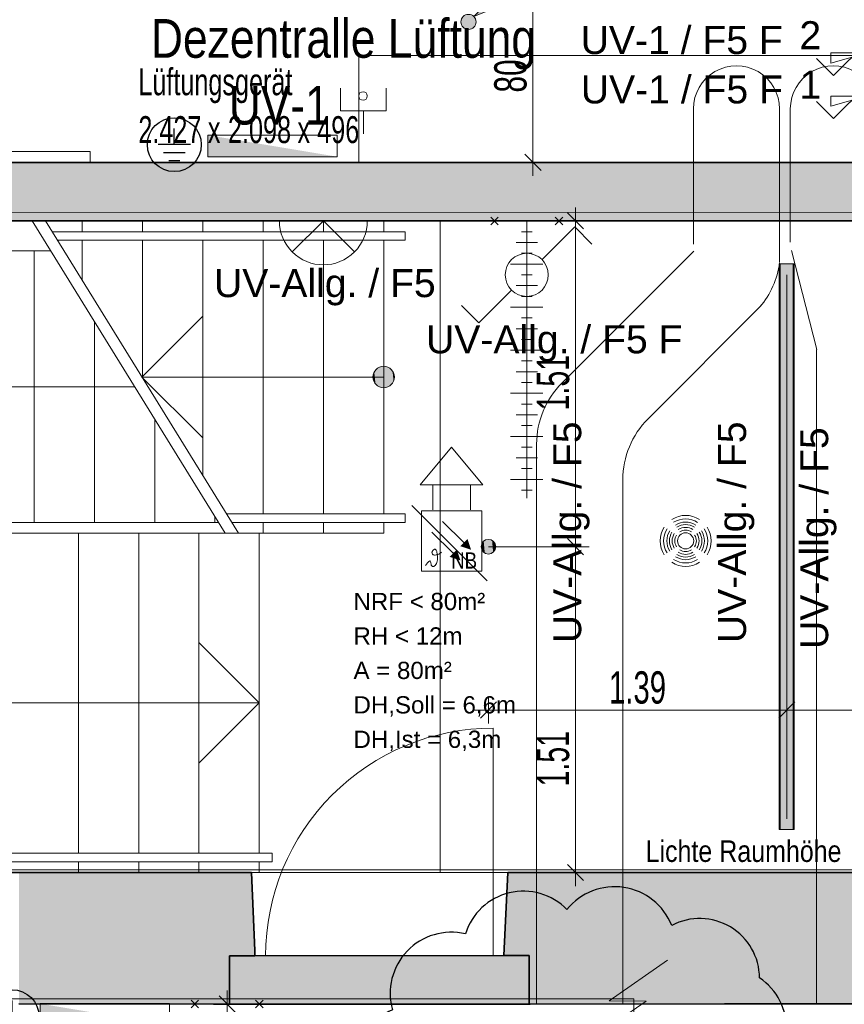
# Model space of a CAD drawing. Extents: x -321 to 526, y -52 to 542.
# Tile 31 of 56: x -84 to -8, y 214 to 305. Entities that reach past the tile are written whole.
import ezdxf
from ezdxf.lldxf.tags import DXFTag

# ---------------------------------------------------------------- set-up
doc = ezdxf.new("R2010")
doc.units = 0
doc.layers.get('0').update_dxf_attribs({"lineweight": 35})
for name, color, linetype, lineweight, true_color in [('Bereich UV Allg.', 7, 'Continuous', 18, 0xff6600), ('Bereich UV2', 3, 'Continuous', 18, 0x00ff00), ('E_444_Unterverteiler', 1, 'Continuous', 18, 0xff0000), ('E_445_Allgemeinbeleuchtung', 7, 'Continuous', 18, 0xf7d209), ('E_446_Ringender', 1, 'Continuous', 25, 0xff0000), ('E_449_Niederspannungsinstallationen_Elektro', 1, 'Continuous', 18, 0xff0000), ('E_449_Niederspannungsinstallationen_Präsenzmelder', 5, 'Continuous', 18, 0x0000ff), ('E_449_Niederspannungsinstallationen_Schalter', 1, 'Continuous', 18, 0xff0000), ('E_449_Niederspannungsinstallationen_Stromkreise', 1, 'Continuous', 25, 0xff0000), ('E_449_Text-Allg', 1, 'Continuous', 25, 0xff0000), ('E_456_BMA_Endgeräte', 7, 'Continuous', 18, 0x993300), ('E_457_Datenübertragungsnetz_EDV', 6, 'Continuous', 18, 0xff00ff)]:
    doc.layers.add(name, color=color, linetype=linetype, lineweight=lineweight, true_color=true_color)
for name, color, linetype, lineweight in [('D-501 Deckenspiegel Beleuchtung_BM_PM_NB', 7, 'Continuous', 25), ('D-501 Deckenspiegel Gebäude', 7, 'Continuous', 25), ('D-501 Deckenspiegel Text_Maß', 7, 'Continuous', 25), ('E_Legende', 7, 'Continuous', 18)]:
    doc.layers.add(name, color=color, linetype=linetype, lineweight=lineweight)
doc.layers.add('E_Hilfslinie', color=2, linetype='Continuous', lineweight=13, true_color=0xffff00, plot=False)
doc.layers.add('E_Hilfslinie Legende', color=7, linetype='Continuous', lineweight=13, true_color=0xffcccc, plot=False)
doc.styles.get("Standard").update_dxf_attribs({"font": 'arial.ttf'})
tags = doc.linetypes.add('ALL_S14', pattern=[0.1, 0.05, -0.05]).pattern_tags.tags
tags[6:7] = [DXFTag(74, 4), DXFTag(75, 0), DXFTag(340, '0'), DXFTag(46, 1.0), DXFTag(50, 0.0), DXFTag(44, 0.0), DXFTag(45, 0.0)]
tags[4:5] = [DXFTag(74, 4), DXFTag(75, 0), DXFTag(340, '0'), DXFTag(46, 1.0), DXFTag(50, 0.0), DXFTag(44, 0.0), DXFTag(45, 0.0)]
tags = doc.linetypes.add('ALL_S17', pattern=[0.025, 0, -0.025]).pattern_tags.tags
tags[6:7] = [DXFTag(74, 4), DXFTag(75, 0), DXFTag(340, '0'), DXFTag(46, 1.0), DXFTag(50, 0.0), DXFTag(44, 0.0), DXFTag(45, 0.0)]
tags[4:5] = [DXFTag(74, 4), DXFTag(75, 0), DXFTag(340, '0'), DXFTag(46, 1.0), DXFTag(50, 0.0), DXFTag(44, 0.0), DXFTag(45, 0.0)]
tags = doc.linetypes.add('PUNKT2_S9', pattern=[0.025, 0, -0.025]).pattern_tags.tags
tags[6:7] = [DXFTag(74, 4), DXFTag(75, 0), DXFTag(340, '0'), DXFTag(46, 1.0), DXFTag(50, 0.0), DXFTag(44, 0.0), DXFTag(45, 0.0)]
tags[4:5] = [DXFTag(74, 4), DXFTag(75, 0), DXFTag(340, '0'), DXFTag(46, 1.0), DXFTag(50, 0.0), DXFTag(44, 0.0), DXFTag(45, 0.0)]
tags = doc.linetypes.add('VERDECKT2_S2', pattern=[0.135, 0.1, -0.035]).pattern_tags.tags
tags[6:7] = [DXFTag(74, 4), DXFTag(75, 0), DXFTag(340, '0'), DXFTag(46, 1.0), DXFTag(50, 0.0), DXFTag(44, 0.0), DXFTag(45, 0.0)]
tags[4:5] = [DXFTag(74, 4), DXFTag(75, 0), DXFTag(340, '0'), DXFTag(46, 1.0), DXFTag(50, 0.0), DXFTag(44, 0.0), DXFTag(45, 0.0)]

# ---------------------------------------------------------------- blocks, each defined once
blk = doc.blocks.new('Referenz-A07MYS7IRK', base_point=(-281.008, -47.122))
at = {"layer": 'D-501 Deckenspiegel Beleuchtung_BM_PM_NB', "color": 0, "lineweight": 13}
for p, q in [((-12.277, 282.398), (-13.677, 282.398)), ((-13.677, 282.398), (-13.677, 229.878)), ((-12.277, 229.878), (-12.277, 282.398)), ((-41.431, 240.218), (-39.931, 241.718)), ((-40.681, 240.968), (-40.681, 242.218)), ((-13.727, 240.218), (-12.227, 241.718)), ((-12.977, 240.968), (-12.977, 242.218)), ((-40.681, 240.968), (-41.931, 240.968)), ((-40.681, 240.968), (-40.681, 239.718)), ((-40.681, 240.968), (-12.977, 240.968)), ((-12.977, 240.968), (-12.977, 239.718)), ((-12.977, 240.968), (14.728, 240.968)), ((-13.677, 229.878), (-12.277, 229.878))]:
    blk.add_line(p, q, dxfattribs=at)
blk.add_circle((-40.681, 256.137), 0.68, dxfattribs=at)
for points in [[(-13.677, 229.878), (-13.677, 282.398), (-12.277, 229.878)], [(-12.277, 229.878), (-13.677, 282.398), (-12.277, 282.398)], [(-41.351, 256.019), (-41.361, 256.137), (-41.351, 256.255)], [(-41.32, 255.904), (-41.351, 256.255), (-41.32, 256.369)], [(-41.351, 256.019), (-41.351, 256.255), (-41.32, 255.904)], [(-41.27, 255.797), (-41.32, 256.369), (-41.27, 256.477)], [(-41.32, 255.904), (-41.32, 256.369), (-41.27, 255.797)], [(-41.202, 255.7), (-41.27, 256.477), (-41.202, 256.574)], [(-41.27, 255.797), (-41.27, 256.477), (-41.202, 255.7)], [(-41.118, 255.616), (-41.202, 256.574), (-41.118, 256.658)], [(-41.202, 255.7), (-41.202, 256.574), (-41.118, 255.616)], [(-41.021, 255.548), (-41.118, 256.658), (-41.021, 256.726)], [(-41.118, 255.616), (-41.118, 256.658), (-41.021, 255.548)], [(-40.914, 255.498), (-41.021, 256.726), (-40.914, 256.776)], [(-41.021, 255.548), (-41.021, 256.726), (-40.914, 255.498)], [(-40.799, 255.467), (-40.914, 256.776), (-40.799, 256.806)], [(-40.914, 255.498), (-40.914, 256.776), (-40.799, 255.467)], [(-40.681, 255.457), (-40.799, 256.806), (-40.681, 256.817)], [(-40.799, 255.467), (-40.799, 256.806), (-40.681, 255.457)], [(-40.681, 255.457), (-40.681, 256.817), (-40.563, 255.467)], [(-40.563, 255.467), (-40.681, 256.817), (-40.563, 256.806)], [(-40.563, 255.467), (-40.563, 256.806), (-40.449, 255.498)], [(-40.449, 255.498), (-40.563, 256.806), (-40.449, 256.776)], [(-40.449, 255.498), (-40.449, 256.776), (-40.341, 255.548)], [(-40.341, 255.548), (-40.449, 256.776), (-40.341, 256.726)], [(-40.341, 255.548), (-40.341, 256.726), (-40.244, 255.616)], [(-40.244, 255.616), (-40.341, 256.726), (-40.244, 256.658)], [(-40.244, 255.616), (-40.244, 256.658), (-40.16, 255.7)], [(-40.16, 255.7), (-40.244, 256.658), (-40.16, 256.574)], [(-40.16, 255.7), (-40.16, 256.574), (-40.092, 255.797)], [(-40.092, 255.797), (-40.16, 256.574), (-40.092, 256.477)], [(-40.092, 255.797), (-40.092, 256.477), (-40.042, 255.904)], [(-40.042, 255.904), (-40.092, 256.477), (-40.042, 256.369)], [(-40.042, 255.904), (-40.042, 256.369), (-40.012, 256.019)], [(-40.012, 256.019), (-40.042, 256.369), (-40.012, 256.255)], [(-40.012, 256.019), (-40.012, 256.255), (-40.001, 256.137)]]:
    blk.add_solid(points, dxfattribs=at)
at = {"layer": 'D-501 Deckenspiegel Gebäude', "color": 0, "lineweight": 13}
for p, q in [((-52.71, 301.755), (-4.17, 301.755)), ((-52.71, 291.835), (-52.71, 301.755)), ((-77.651, 292.835), (-154.211, 292.835)), ((-77.651, 292.835), (-77.651, 291.835)), ((-4.17, 291.835), (-52.71, 291.835)), ((-31.836, 285.646), (-33.337, 287.146)), ((-32.586, 286.396), (-32.586, 287.646)), ((-83.043, 286.398), (-65.12, 257.398)), ((-81.825, 286.398), (-63.903, 257.398)), ((-78.408, 286.398), (-78.408, 285.398)), ((-72.808, 286.398), (-72.808, 285.398)), ((-67.208, 285.398), (-67.208, 286.398)), ((-61.608, 285.398), (-61.608, 286.398)), ((-56.008, 285.398), (-56.008, 286.398)), ((-50.408, 285.398), (-50.408, 286.398)), ((-32.586, 286.396), (-33.836, 286.396)), ((-32.586, 286.396), (-31.337, 286.396)), ((-32.586, 256.137), (-32.586, 286.396)), ((-81.207, 285.398), (-48.408, 285.398)), ((-48.408, 284.598), (-48.408, 285.398)), ((-80.713, 284.598), (-48.408, 284.598)), ((-78.408, 284.598), (-78.408, 280.869)), ((-72.808, 284.598), (-72.808, 271.808)), ((-67.208, 262.747), (-67.208, 284.598)), ((-61.608, 259.198), (-61.608, 284.598)), ((-56.008, 259.198), (-56.008, 284.598)), ((-50.408, 259.198), (-50.408, 284.598)), ((-94.072, 283.605), (-81.317, 283.605)), ((-82.872, 258.398), (-82.872, 283.605)), ((-72.864, 271.898), (-67.208, 277.554)), ((-77.272, 258.398), (-77.272, 277.061)), ((-50.408, 271.898), (-72.864, 271.898)), ((-72.864, 271.898), (-67.208, 266.243)), ((-73.527, 271.002), (-109.558, 271.002)), ((-71.672, 258.398), (-71.672, 268)), ((-66.072, 258.398), (-66.072, 258.939)), ((-48.408, 259.198), (-65.015, 259.198)), ((-48.408, 258.398), (-48.408, 259.198)), ((-96.558, 258.398), (-65.738, 258.398)), ((-48.408, 258.398), (-64.52, 258.398)), ((-61.608, 257.398), (-61.608, 258.398)), ((-56.008, 257.398), (-56.008, 258.398)), ((-50.408, 257.398), (-50.408, 258.398)), ((-65.12, 257.398), (-96.558, 257.398)), ((-95.558, 257.398), (-50.408, 257.398)), ((-78.758, 227.678), (-78.758, 257.398)), ((-73.158, 227.678), (-73.158, 257.398)), ((-67.558, 227.678), (-67.558, 257.398)), ((-63.903, 257.398), (-50.408, 257.398)), ((-61.958, 257.398), (-61.608, 257.398)), ((-61.958, 227.678), (-61.958, 257.398)), ((-32.586, 256.137), (-33.836, 256.137)), ((-31.836, 255.387), (-33.337, 256.887)), ((-32.586, 256.137), (-31.337, 256.137)), ((-32.586, 232.66), (-32.586, 256.137)), ((-61.958, 241.638), (-67.558, 247.238)), ((-109.558, 241.638), (-61.958, 241.638)), ((-61.958, 241.638), (-67.558, 236.038)), ((-32.586, 225.878), (-32.586, 232.66)), ((-96.758, 227.678), (-60.758, 227.678)), ((-96.758, 226.878), (-60.758, 226.878)), ((-78.758, 225.878), (-78.758, 226.878)), ((-73.158, 225.878), (-73.158, 226.878)), ((-67.558, 225.878), (-67.558, 226.878)), ((-61.958, 225.878), (-61.958, 226.878)), ((-60.758, 227.678), (-60.758, 226.878)), ((-62.69, 225.878), (-61.958, 225.878)), ((-32.586, 225.878), (-33.836, 225.878)), ((-31.836, 225.128), (-33.337, 226.628)), ((-32.586, 225.878), (-31.337, 225.878)), ((-32.586, 225.878), (-32.586, 224.628)), ((-8.179, 213.673), (-11.961, 213.675)), ((-8.169, 213.673), (-11.951, 213.675))]:
    blk.add_line(p, q, dxfattribs=at)
at = {"layer": 'D-501 Deckenspiegel Gebäude', "color": 0, "linetype": 'ALL_S14', "lineweight": 13, "ltscale": 0.13}
for p, q in [((-21.647, 296.804), (-21.647, 284.246)), ((-13.647, 296.804), (-13.647, 282.58)), ((-12.647, 296.804), (-12.647, 284.433)), ((-33.858, 271.333), (-21.596, 283.595)), ((-12.544, 283.635), (-10.187, 274.447)), ((-25.858, 268.02), (-15.344, 278.534)), ((-10.201, 274.447), (-10.201, 213.673)), ((-36.201, 265.676), (-36.201, 213.67)), ((-28.201, 262.363), (-28.201, 213.673))]:
    blk.add_line(p, q, dxfattribs=at)
at = {"layer": 'D-501 Deckenspiegel Gebäude', "color": 0, "lineweight": 35}
for p, q in [((-155.211, 291.835), (-46.751, 291.833)), ((-46.751, 291.833), (-26.551, 291.833)), ((-46.741, 291.833), (-26.541, 291.833)), ((-26.551, 291.833), (-1.129, 291.832)), ((-46.751, 286.396), (-155.211, 286.398)), ((-46.751, 286.396), (-26.551, 286.395)), ((-2.589, 286.395), (-26.551, 286.395)), ((-95.558, 225.878), (-62.69, 225.878)), ((-62.69, 225.878), (-62.357, 218.651)), ((-38.893, 225.878), (-39.249, 218.161)), ((-0.327, 225.878), (-38.893, 225.878)), ((-62.357, 218.651), (-62.377, 218.151)), ((-64.732, 218.151), (-64.732, 213.668)), ((-62.377, 218.151), (-64.732, 218.151)), ((-62.377, 218.151), (-39.249, 218.161)), ((-39.249, 218.161), (-36.893, 218.161)), ((-36.893, 218.161), (-36.893, 213.669)), ((-66.2, 213.669), (-84.291, 213.678)), ((-66.2, 213.668), (-66.2, 213.669)), ((-64.732, 213.668), (-66.2, 213.668)), ((-64.732, 213.668), (-36.893, 213.669)), ((-36.893, 213.669), (-36.8, 213.669)), ((-36.8, 213.669), (-18.756, 213.678)), ((-18.756, 213.678), (-18.756, 213.673)), ((-18.756, 213.673), (-8.179, 213.673)), ((-8.179, 213.673), (-1.339, 213.67))]:
    blk.add_line(p, q, dxfattribs=at)
at = {"layer": 'D-501 Deckenspiegel Gebäude', "color": 0, "linetype": 'ALL_S17', "lineweight": 13, "ltscale": 0.13}
blk.add_line((-45.162, 286.424), (-45.162, 225.878), dxfattribs=at)
at = {"layer": 'D-501 Deckenspiegel Gebäude', "color": 0, "linetype": 'VERDECKT2_S2', "lineweight": 18, "ltscale": 0.18}
blk.add_line((-40.239, 218.161), (-40.239, 239.289), dxfattribs=at)
at = {"layer": 'D-501 Deckenspiegel Gebäude', "color": 0, "linetype": 'PUNKT2_S9', "lineweight": 13, "ltscale": 0.13}
blk.add_line((-62.68, 225.878), (-38.873, 225.878), dxfattribs=at)
at = {"layer": 'D-501 Deckenspiegel Gebäude', "color": 0, "lineweight": 13}
blk.add_circle((-50.408, 271.898), 1, dxfattribs=at)
at = {"layer": 'D-501 Deckenspiegel Gebäude', "color": 0, "linetype": 'ALL_S14', "lineweight": 13, "ltscale": 0.13}
for centre, major_axis, end_param in [((-17.647, 296.801), (4, -0.003), 3.142848), ((-8.647, 296.801), (4, -0.003), 3.142848), ((-21.587, 283.586), (6.123, -5.172), 0.565084), ((-28.201, 265.676), (-5.657, 5.657), 0.785398), ((-20.201, 262.363), (-5.657, 5.657), 0.785398)]:
    blk.add_ellipse(centre, major_axis=major_axis, ratio=1, start_param=0, end_param=end_param, dxfattribs=at)
at = {"layer": 'D-501 Deckenspiegel Gebäude', "color": 0, "linetype": 'VERDECKT2_S2', "lineweight": 18, "ltscale": 0.18}
blk.add_ellipse((-40.239, 218.161), major_axis=(0, 21.128), ratio=1, start_param=0, end_param=1.571269, dxfattribs=at)
at = {"layer": 'D-501 Deckenspiegel Gebäude', "color": 0, "linetype": 'PUNKT2_S9', "lineweight": 35, "ltscale": 0.35}
for points in [[(-155.211, 286.398), (-155.211, 291.835), (-46.751, 286.396)], [(-46.751, 286.396), (-155.211, 291.835), (-46.751, 291.833)], [(-46.751, 286.396), (-46.751, 291.833), (-26.551, 286.395)], [(-26.551, 291.833), (-46.751, 291.833), (-26.551, 291.833)], [(-26.551, 286.395), (-46.751, 291.833), (-26.551, 291.833)], [(-26.551, 286.395), (-26.551, 291.833), (-2.589, 286.395)], [(-2.589, 287.595), (-26.551, 291.833), (-2.589, 291.832)], [(-2.589, 286.395), (-26.551, 291.833), (-2.589, 287.595)]]:
    blk.add_solid(points, dxfattribs=at)
at = {"layer": 'D-501 Deckenspiegel Gebäude', "color": 0, "lineweight": 13}
for points in [[(-51.167, 271.247), (-51.283, 272.384), (-51.167, 272.55)], [(-51.02, 271.108), (-51.167, 272.55), (-51.02, 272.689)], [(-51.167, 271.247), (-51.167, 272.55), (-51.02, 271.108)], [(-50.849, 271.001), (-51.02, 272.689), (-50.849, 272.796)], [(-51.02, 271.108), (-51.02, 272.689), (-50.849, 271.001)], [(-50.659, 270.93), (-50.849, 272.796), (-50.659, 272.866)], [(-50.849, 271.001), (-50.849, 272.796), (-50.659, 270.93)], [(-50.459, 270.9), (-50.659, 272.866), (-50.459, 272.897)], [(-50.659, 270.93), (-50.659, 272.866), (-50.459, 270.9)], [(-50.459, 270.9), (-50.459, 272.897), (-50.257, 270.91)], [(-50.257, 270.91), (-50.459, 272.897), (-50.257, 272.887)], [(-50.257, 270.91), (-50.257, 272.887), (-50.061, 270.961)], [(-50.061, 270.961), (-50.257, 272.887), (-50.061, 272.836)], [(-50.061, 270.961), (-50.061, 272.836), (-49.879, 271.05)], [(-49.879, 271.05), (-50.061, 272.836), (-49.879, 272.747)], [(-49.879, 271.05), (-49.879, 272.747), (-49.719, 271.174)], [(-49.719, 271.174), (-49.879, 272.747), (-49.719, 272.623)], [(-49.719, 271.174), (-49.719, 272.623), (-49.587, 271.327)], [(-49.587, 271.327), (-49.719, 272.623), (-49.587, 272.47)], [(-51.362, 271.599), (-51.403, 272), (-51.362, 272.198)], [(-51.403, 271.797), (-51.403, 272), (-51.362, 271.599)], [(-51.283, 271.413), (-51.362, 272.198), (-51.283, 272.384)], [(-51.362, 271.599), (-51.362, 272.198), (-51.283, 271.413)], [(-51.283, 271.413), (-51.283, 272.384), (-51.167, 271.247)], [(-49.587, 271.327), (-49.587, 272.47), (-49.489, 271.504)], [(-49.489, 271.504), (-49.587, 272.47), (-49.489, 272.293)], [(-49.489, 271.504), (-49.489, 272.293), (-49.429, 271.697)], [(-49.429, 271.697), (-49.489, 272.293), (-49.429, 272.1)], [(-49.429, 271.697), (-49.429, 272.1), (-49.408, 271.898)], [(-84.281, 213.678), (-84.281, 225.878), (-66.19, 213.669)], [(-66.19, 213.669), (-84.281, 225.878), (-66.19, 225.878)], [(-66.19, 213.669), (-66.19, 225.878), (-64.722, 213.668)], [(-64.722, 218.151), (-66.19, 225.878), (-64.722, 225.878)], [(-64.722, 213.668), (-66.19, 225.878), (-64.722, 218.151)], [(-64.722, 218.151), (-64.722, 225.878), (-62.68, 218.151)], [(-62.68, 218.151), (-64.722, 225.878), (-62.68, 225.878)], [(-62.68, 218.151), (-62.68, 225.878), (-62.367, 218.151)], [(-62.367, 218.151), (-62.68, 225.878), (-62.367, 219.079)], [(-62.367, 218.151), (-62.367, 219.079), (-62.347, 218.651)], [(-66.19, 213.668), (-66.19, 213.669), (-64.722, 213.668)]]:
    blk.add_solid(points, dxfattribs=at)
at = {"layer": 'D-501 Deckenspiegel Gebäude', "color": 0, "linetype": 'PUNKT2_S9', "lineweight": 13, "ltscale": 0.13}
for points in [[(-38.873, 213.669), (-39.239, 218.161), (-38.873, 225.878)], [(-38.873, 213.669), (-38.873, 225.878), (-36.883, 213.669)], [(-36.883, 213.669), (-38.873, 225.878), (-36.883, 225.878)], [(-36.883, 213.669), (-36.883, 225.878), (-36.79, 213.669)], [(-36.79, 213.669), (-36.883, 225.878), (-36.79, 225.878)], [(-36.79, 213.669), (-36.79, 225.878), (-36.71, 213.669)], [(-36.71, 213.673), (-36.79, 225.878), (-36.71, 225.878)], [(-36.71, 213.669), (-36.79, 225.878), (-36.71, 213.67)], [(-36.71, 213.67), (-36.79, 225.878), (-36.71, 213.673)], [(-36.71, 213.673), (-36.71, 225.878), (-36.709, 213.673)], [(-36.709, 213.673), (-36.71, 225.878), (-36.709, 225.878)], [(-36.709, 213.673), (-36.709, 225.878), (-29.787, 213.673)], [(-29.787, 213.673), (-36.709, 225.878), (-29.787, 225.878)], [(-29.787, 213.673), (-29.787, 225.878), (-18.746, 213.678)], [(-18.746, 213.678), (-29.787, 225.878), (-18.746, 225.878)], [(-18.746, 213.678), (-18.746, 225.878), (-13.993, 213.674)], [(-13.993, 213.674), (-18.746, 225.878), (-13.993, 225.878)], [(-13.993, 213.674), (-13.993, 225.878), (-8.169, 213.673)], [(-8.169, 213.673), (-13.993, 225.878), (-8.169, 225.878)], [(-8.169, 213.673), (-8.169, 225.878), (-1.329, 213.67)], [(-1.329, 213.67), (-8.169, 225.878), (-1.329, 225.878)], [(-64.722, 213.668), (-64.722, 218.151), (-62.367, 213.668)], [(-62.367, 213.668), (-64.722, 218.151), (-62.367, 218.151)], [(-39.239, 213.669), (-62.367, 218.151), (-39.239, 218.161)], [(-62.367, 213.668), (-62.367, 218.151), (-39.239, 213.669)], [(-39.239, 213.669), (-39.239, 218.161), (-38.873, 213.669)], [(-36.71, 213.669), (-36.71, 213.67), (-29.787, 213.673)], [(-29.787, 213.673), (-36.71, 213.67), (-29.787, 213.673)], [(-29.787, 213.673), (-29.787, 213.673), (-28.897, 213.673)], [(-18.746, 213.674), (-18.746, 213.678), (-13.993, 213.674)], [(-13.993, 213.673), (-13.993, 213.674), (-8.169, 213.673)]]:
    blk.add_solid(points, dxfattribs=at)
at = {"layer": 'D-501 Deckenspiegel Text_Maß', "color": 0, "lineweight": 13}
for p, q in [((-36.543, 297.039), (-36.543, 307.781)), ((-36.543, 291.835), (-36.543, 297.039)), ((-36.543, 291.835), (-37.793, 291.835)), ((-35.793, 291.085), (-37.293, 292.585)), ((-36.543, 291.835), (-35.293, 291.835)), ((-36.543, 291.835), (-36.543, 290.585)), ((-64.944, 213.668), (-64.944, 214.918)), ((-64.194, 212.918), (-65.694, 214.418)), ((-64.944, 213.668), (-66.194, 213.668)), ((-64.944, 213.668), (-63.694, 213.668)), ((-64.944, 173.948), (-64.944, 213.668))]:
    blk.add_line(p, q, dxfattribs=at)
at = {"layer": 'D-501 Deckenspiegel Text_Maß', "color": 0, "linetype": 'PUNKT2_S9', "lineweight": 13, "ltscale": 0.13}
blk.add_line((-32.586, 256.137), (-40.681, 256.137), dxfattribs=at)
at = {"layer": 'D-501 Deckenspiegel Beleuchtung_BM_PM_NB', "color": 0, "lineweight": 13, "insert": (-44.147, 255.611), "char_height": 1.5, "attachment_point": 1}
blk.add_mtext('{\\W0.83;\\fArial;NB}', dxfattribs=at)
at = {"layer": 'D-501 Deckenspiegel Beleuchtung_BM_PM_NB', "color": 0, "lineweight": -2, "insert": (-29.487, 244.569), "char_height": 3, "attachment_point": 1}
blk.add_mtext('{\\W0.65;\\fArial;1.39}', dxfattribs=at)
at = {"layer": 'D-501 Deckenspiegel Gebäude', "color": 0, "lineweight": -2, "char_height": 3, "attachment_point": 1, "rotation": 90}
for insert in [(-36.186, 268.804), (-36.186, 233.881)]:
    blk.add_mtext('{\\W0.63;\\fArial;1.51}', dxfattribs=dict(at, insert=insert))
at = {"layer": 'D-501 Deckenspiegel Text_Maß', "color": 0, "lineweight": -2, "insert": (-40.142, 298.321), "char_height": 3, "attachment_point": 1, "rotation": 90}
blk.add_mtext('{\\W0.66;\\fArial;80}', dxfattribs=at)
at = {"layer": 'D-501 Deckenspiegel Text_Maß', "color": 0, "lineweight": -2, "char_height": 2.5, "attachment_point": 1}
for s, insert in [('{\\W0.67;\\fArial;Lüftungsgerät}', (-73.188, 300.571)), ('{\\W0.67;\\fArial;2.427}', (-73.188, 296.126)), ('{\\W0.67;\\fArial;x}', (-66.734, 296.126)), ('{\\W0.67;\\fArial;2.098}', (-64.865, 296.126)), ('{\\W0.67;\\fArial;x}', (-58.411, 296.126)), ('{\\W0.67;\\fArial;496}', (-56.578, 296.126))]:
    blk.add_mtext(s, dxfattribs=dict(at, insert=insert))
at = {"layer": 'D-501 Deckenspiegel Text_Maß', "color": 0, "lineweight": 18, "char_height": 2, "attachment_point": 1}
for s, insert in [('{\\W0.83;\\fArial;Lichte}', (-26.082, 228.863)), ('{\\W0.83;\\fArial;Raumhöhe}', (-19.239, 228.863))]:
    blk.add_mtext(s, dxfattribs=dict(at, insert=insert))
blk = doc.blocks.new('Verteiler-A07MYS7MRK', base_point=(-66.732, 292.363))
at = {"color": 0, "linetype": 'ByBlock', "lineweight": -2, "ltscale": 0.18}
for p, q in [((-66.732, 294.363), (-66.732, 292.363)), ((-54.732, 294.363), (-66.732, 294.363)), ((-54.732, 292.363), (-54.732, 294.363)), ((-66.732, 292.363), (-54.732, 292.363))]:
    blk.add_line(p, q, dxfattribs=at)
blk.add_solid([(-66.732, 294.363), (-66.732, 292.363), (-54.732, 292.363)], dxfattribs=at)
blk = doc.blocks.new('MText-A07MYS7ORK', base_point=(-64.781, 295.346))
at = {"color": 0, "linetype": 'ByBlock', "lineweight": -2, "ltscale": 0.25, "insert": (-64.781, 298.935), "char_height": 3.5892, "attachment_point": 1}
blk.add_mtext('{\\fArial Narrow;UV-1}', dxfattribs=at)
blk = doc.blocks.new('Verteiler-A07MYS7QRK', base_point=(-82.311, 211.701))
at = {"color": 0, "linetype": 'ByBlock', "lineweight": -2, "ltscale": 0.18}
for p, q in [((-82.311, 213.701), (-82.311, 211.701)), ((-70.311, 213.701), (-82.311, 213.701)), ((-70.311, 211.701), (-70.311, 213.701)), ((-82.311, 211.701), (-70.311, 211.701))]:
    blk.add_line(p, q, dxfattribs=at)
blk.add_solid([(-82.311, 213.701), (-82.311, 211.701), (-70.311, 211.701)], dxfattribs=at)
blk = doc.blocks.new('Polylinie-A07MYS7URK', base_point=(-155.211, 226.139))
at = {"color": 0, "linetype": 'ByBlock', "lineweight": -2, "ltscale": 0.18}
for p, q in [((-155.211, 287.177), (45.34, 287.218)), ((45.34, 226.139), (-155.211, 226.139))]:
    blk.add_line(p, q, dxfattribs=at)
blk = doc.blocks.new('Polylinie-A07MYS7WRK', base_point=(-163.55, 14.211))
at = {"color": 0, "linetype": 'ByBlock', "lineweight": -2, "ltscale": 0.18}
for p, q in [((-163.55, 214.137), (-27.179, 214.137)), ((-27.179, 214.137), (-27.179, 14.211))]:
    blk.add_line(p, q, dxfattribs=at)
blk = doc.blocks.new('Präsenzmelder UP 360°-A07MYS80RK', base_point=(-24.735, 254.314))
at = {"color": 0, "lineweight": -2}
blk.add_circle((-22.369, 256.68), 0.75, dxfattribs=at)
for major_axis in [(1.283, 1.988), (1.112, 1.723), (-1.988, 1.283), (0.946, 1.466), (0.817, 1.266), (0.678, 1.052), (1.988, -1.283), (-1.723, 1.112), (-1.466, 0.946), (-1.266, 0.817), (-1.052, 0.678), (-0.837, 0.54), (0.54, 0.837), (0.837, -0.54), (1.052, -0.678), (1.266, -0.817), (1.466, -0.946), (1.723, -1.112), (-0.946, -1.466), (-0.817, -1.266), (-0.678, -1.052), (-0.54, -0.837), (-1.283, -1.988), (-1.112, -1.723)]:
    blk.add_ellipse((-22.369, 256.68), major_axis=major_axis, ratio=1, start_param=0, end_param=1.146009, dxfattribs=at)
blk = doc.blocks.new('T5 1-flammig 21W-A07MYS84RK', base_point=(-13.577, 229.878))
at = {"color": 0, "lineweight": -2}
for p, q in [((-13.577, 229.878), (-13.577, 282.398)), ((-12.377, 282.398), (-13.577, 282.398)), ((-12.377, 229.878), (-12.377, 282.398)), ((-13.577, 230.902), (-13.577, 281.374)), ((-12.977, 230.878), (-12.977, 281.398)), ((-12.377, 230.902), (-12.377, 281.374)), ((-12.377, 229.878), (-13.577, 229.878))]:
    blk.add_line(p, q, dxfattribs=at)
blk = doc.blocks.new('Bauteilbeschriftung-A07MYSACRK', base_point=(-53.741, 236.653))
at = {"color": 0, "linetype": 'ByBlock', "lineweight": -2, "ltscale": 0.25, "char_height": 1.6, "attachment_point": 1}
for s, insert in [('{\\fArial;NRF < 80m²}', (-53.208, 251.853)), ('{\\fArial;RH < 12m}', (-53.208, 248.653)), ('{\\fArial;A = 80m²}', (-53.208, 245.453)), ('{\\fArial;DH,Soll = 6,6m}', (-53.208, 242.253)), ('{\\fArial;DH,Ist = 6,3m}', (-53.208, 239.053))]:
    blk.add_mtext(s, dxfattribs=dict(at, insert=insert))
blk = doc.blocks.new('002 Sirene-A07MYSAERK', base_point=(-47.022, 259.564))
at = {"color": 0, "lineweight": -2}
for p, q in [((-44.106, 265.397), (-47.023, 261.897)), ((-41.19, 261.897), (-44.106, 265.397)), ((-47.023, 261.897), (-41.19, 261.897)), ((-45.856, 259.564), (-45.856, 261.897)), ((-42.356, 259.564), (-42.356, 261.897))]:
    blk.add_line(p, q, dxfattribs=at)
blk = doc.blocks.new('069 Multisensormelder (Kombination RMO WMD)-A07MYSAGRK', base_point=(-46.906, 253.88))
at = {"color": 0, "lineweight": -2}
for p, q in [((-46.906, 259.48), (-46.906, 253.88)), ((-41.306, 259.48), (-46.906, 259.48)), ((-41.306, 253.88), (-41.306, 259.48)), ((-44.931, 258.495), (-42.951, 256.515)), ((-45.921, 257.505), (-43.941, 255.525)), ((-45.913, 255.641), (-45.921, 255.592)), ((-45.921, 255.592), (-45.919, 255.544)), ((-45.919, 255.544), (-45.908, 255.499)), ((-45.897, 255.69), (-45.913, 255.641)), ((-45.887, 255.458), (-45.908, 255.499)), ((-45.872, 255.738), (-45.897, 255.69)), ((-45.887, 255.458), (-45.855, 255.422)), ((-45.841, 255.782), (-45.872, 255.738)), ((-45.814, 255.393), (-45.855, 255.422)), ((-45.806, 255.822), (-45.841, 255.782)), ((-45.814, 255.393), (-45.762, 255.373)), ((-45.768, 255.855), (-45.806, 255.822)), ((-45.728, 255.882), (-45.768, 255.855)), ((-45.762, 255.373), (-45.7, 255.361)), ((-45.688, 255.898), (-45.728, 255.882)), ((-45.7, 255.361), (-45.627, 255.36)), ((-45.65, 255.904), (-45.688, 255.898)), ((-45.65, 255.904), (-45.615, 255.898)), ((-45.627, 255.36), (-45.545, 255.37)), ((-45.582, 255.879), (-45.615, 255.898)), ((-45.582, 255.879), (-45.552, 255.848)), ((-45.525, 255.805), (-45.552, 255.848)), ((-45.545, 255.37), (-45.459, 255.391)), ((-45.501, 255.749), (-45.525, 255.805)), ((-45.479, 255.68), (-45.501, 255.749)), ((-45.46, 255.599), (-45.479, 255.68)), ((-45.442, 255.505), (-45.46, 255.599)), ((-45.459, 255.391), (-45.368, 255.421)), ((-45.428, 255.398), (-45.442, 255.505)), ((-45.416, 255.282), (-45.428, 255.398)), ((-45.41, 255.16), (-45.416, 255.282)), ((-45.41, 255.035), (-45.41, 255.16)), ((-45.368, 255.421), (-45.277, 255.462)), ((-45.277, 255.462), (-45.188, 255.511)), ((-45.188, 255.511), (-45.103, 255.571)), ((-45.103, 255.571), (-45.025, 255.641)), ((-46.518, 254.386), (-46.342, 254.64)), ((-46.342, 254.64), (-46.216, 254.781)), ((-46.216, 254.781), (-46.131, 254.831)), ((-46.131, 254.831), (-46.078, 254.809)), ((-46.078, 254.809), (-46.046, 254.736)), ((-46.046, 254.736), (-46.026, 254.633)), ((-46.026, 254.633), (-46.007, 254.522)), ((-46.007, 254.522), (-45.982, 254.423)), ((-45.982, 254.423), (-45.942, 254.352)), ((-45.942, 254.352), (-45.889, 254.312)), ((-45.889, 254.312), (-45.826, 254.3)), ((-45.826, 254.3), (-45.757, 254.313)), ((-45.757, 254.313), (-45.686, 254.348)), ((-45.686, 254.348), (-45.618, 254.405)), ((-45.618, 254.405), (-45.556, 254.48)), ((-45.556, 254.48), (-45.503, 254.571)), ((-45.503, 254.571), (-45.463, 254.675)), ((-45.463, 254.675), (-45.435, 254.789)), ((-45.435, 254.789), (-45.418, 254.91)), ((-45.418, 254.91), (-45.41, 255.035)), ((-46.906, 253.88), (-41.306, 253.88))]:
    blk.add_line(p, q, dxfattribs=at)
for points in [[(-42.291, 255.855), (-43.281, 256.185), (-42.621, 256.845)], [(-43.281, 254.865), (-44.271, 255.195), (-43.611, 255.855)]]:
    blk.add_solid(points, dxfattribs=at)
blk = doc.blocks.new('Potentialausgleich-A07MYSE8RK', base_point=(-87.411, 209.993))
at = {"color": 0, "linetype": 'ByBlock', "lineweight": -2, "ltscale": 0.25}
for p, q in [((-84.911, 212.493), (-84.911, 213.993)), ((-83.411, 212.493), (-86.411, 212.493)), ((-83.911, 211.743), (-85.911, 211.743)), ((-84.411, 210.993), (-85.411, 210.993))]:
    blk.add_line(p, q, dxfattribs=at)
blk.add_circle((-84.911, 212.493), 2.5, dxfattribs=at)
blk = doc.blocks.new('Potentialausgleich-A07MYSEARK', base_point=(-72.351, 290.979))
at = {"color": 0, "linetype": 'ByBlock', "lineweight": -2, "ltscale": 0.25}
for p, q in [((-69.851, 293.479), (-69.851, 294.979)), ((-68.351, 293.479), (-71.351, 293.479)), ((-68.851, 292.729), (-70.851, 292.729)), ((-69.351, 291.979), (-70.351, 291.979))]:
    blk.add_line(p, q, dxfattribs=at)
blk.add_circle((-69.851, 293.479), 2.5, dxfattribs=at)
blk = doc.blocks.new('Wechselschalter-A07MYSECRK', base_point=(-43.17, 276.931))
at = {"color": 0, "lineweight": -2}
for p, q in [((-35.704, 282.802), (-32.661, 285.845)), ((-32.661, 285.845), (-31.066, 284.25)), ((-38.532, 279.974), (-41.575, 276.931)), ((-41.575, 276.931), (-43.17, 278.526))]:
    blk.add_line(p, q, dxfattribs=at)
blk.add_circle((-37.118, 281.388), 2, dxfattribs=at)
blk = doc.blocks.new('Blockreferenz-A07MYSEERK', base_point=(-40.472, 260.661))
at = {"color": 0, "linetype": 'ByBlock', "lineweight": -2, "ltscale": 0.13}
for p, q in [((-39.764, 286.742), (-40.472, 286.035)), ((-40.472, 286.742), (-39.764, 286.035)), ((-40.118, 286.388), (-37.118, 286.388)), ((-34.118, 286.388), (-37.118, 286.388)), ((-37.118, 286.388), (-37.118, 260.661)), ((-34.472, 286.742), (-33.764, 286.035)), ((-33.764, 286.742), (-34.472, 286.035)), ((-36.618, 285.388), (-37.618, 285.388)), ((-36.118, 284.388), (-38.118, 284.388)), ((-36.618, 283.388), (-37.618, 283.388)), ((-35.618, 282.388), (-38.618, 282.388)), ((-36.618, 281.388), (-37.618, 281.388)), ((-36.118, 280.388), (-38.118, 280.388)), ((-36.618, 279.388), (-37.618, 279.388)), ((-35.618, 278.388), (-38.618, 278.388)), ((-36.618, 277.388), (-37.618, 277.388)), ((-36.118, 276.388), (-38.118, 276.388)), ((-36.618, 275.388), (-37.618, 275.388)), ((-35.618, 274.388), (-38.618, 274.388)), ((-36.618, 273.388), (-37.618, 273.388)), ((-36.118, 272.388), (-38.118, 272.388)), ((-36.618, 271.388), (-37.618, 271.388)), ((-35.618, 270.388), (-38.618, 270.388)), ((-36.618, 269.388), (-37.618, 269.388)), ((-36.118, 268.388), (-38.118, 268.388)), ((-36.618, 267.388), (-37.618, 267.388)), ((-35.618, 266.388), (-38.618, 266.388)), ((-36.618, 265.388), (-37.618, 265.388)), ((-36.118, 264.388), (-38.118, 264.388)), ((-36.618, 263.388), (-37.618, 263.388)), ((-35.618, 262.388), (-38.618, 262.388)), ((-36.618, 261.388), (-37.618, 261.388))]:
    blk.add_line(p, q, dxfattribs=at)
blk = doc.blocks.new('Elektroanschluß-A07MYSEGRK', base_point=(-43.229, 304.18))
at = {"lineweight": -2}
blk.add_hatch(color=0, dxfattribs=at).paths.add_polyline_path([(-41.888, 304.599), (-41.85, 304.847), (-41.927, 305.246), (-41.987, 305.336), (-42.24, 305.503), (-42.471, 305.571), (-42.775, 305.541), (-42.998, 305.4), (-43.165, 305.186), (-43.229, 304.88), (-43.216, 304.689), (-42.976, 304.338), (-42.617, 304.184), (-42.287, 304.218), (-42.043, 304.385)])
at = {"color": 0, "lineweight": -2}
for p, q in [((-34.843, 312.806), (-40.271, 309.026)), ((-40.271, 309.026), (-36.812, 309.002)), ((-36.812, 309.002), (-39.51, 307.139)), ((-42.046, 305.378), (-39.858, 307.666)), ((-39.858, 307.666), (-39.51, 307.139)), ((-39.116, 306.542), (-42.046, 305.378)), ((-39.51, 307.139), (-39.116, 306.542))]:
    blk.add_line(p, q, dxfattribs=at)
blk.add_circle((-42.529, 304.88), 0.7, dxfattribs=at)
blk.add_solid([(-39.116, 306.542), (-39.858, 307.666), (-42.039, 305.38)], dxfattribs=at)
blk = doc.blocks.new('MText-A07MYSEIRK', base_point=(-72.024, 301.548))
at = {"color": 0, "lineweight": -2, "insert": (-72.024, 305.148), "char_height": 3.6, "attachment_point": 1}
blk.add_mtext('{\\fArial Narrow;Dezentralle Lüftung}', dxfattribs=at)
blk = doc.blocks.new('Bauteilbeschriftung-A07MYSFSRK', base_point=(-47.341, 274.097))
at = {"color": 0, "linetype": 'ByBlock', "lineweight": -2, "ltscale": 0.25, "insert": (-46.474, 276.697), "char_height": 2.6, "attachment_point": 1}
blk.add_mtext('{\\fArial;UV-Allg. / F5 F}', dxfattribs=at)
blk = doc.blocks.new('Bauteilbeschriftung-A07MYSFURK', base_point=(-19.357, 246.318))
at = {"color": 0, "linetype": 'ByBlock', "lineweight": -2, "ltscale": 0.25, "insert": (-19.357, 247.185), "char_height": 2.6, "attachment_point": 1, "rotation": 90}
blk.add_mtext('{\\fArial;UV-Allg. / F5}', dxfattribs=at)
blk = doc.blocks.new('Bauteilbeschriftung-A07MYSFWRK', base_point=(-11.731, 245.776))
at = {"color": 0, "linetype": 'ByBlock', "lineweight": -2, "ltscale": 0.25, "insert": (-11.731, 246.643), "char_height": 2.6, "attachment_point": 1, "rotation": 90}
blk.add_mtext('{\\fArial;UV-Allg. / F5}', dxfattribs=at)
blk = doc.blocks.new('Bauteilbeschriftung-A07MYSFYRK', base_point=(-34.665, 246.318))
at = {"color": 0, "linetype": 'ByBlock', "lineweight": -2, "ltscale": 0.25, "insert": (-34.665, 247.185), "char_height": 2.6, "attachment_point": 1, "rotation": 90}
blk.add_mtext('{\\fArial;UV-Allg. / F5}', dxfattribs=at)
blk = doc.blocks.new('Bauteilbeschriftung-A07MYSGARK', base_point=(-12.658, 297.76))
at = {"color": 0, "linetype": 'ByBlock', "lineweight": -2, "ltscale": 0.18, "insert": (-11.792, 300.36), "char_height": 2.6, "attachment_point": 1}
blk.add_mtext('{\\fArial;1}', dxfattribs=at)
blk = doc.blocks.new('Bauteilbeschriftung-A07MYSGWRK', base_point=(-32.966, 297.308))
at = {"color": 0, "linetype": 'ByBlock', "lineweight": -2, "ltscale": 0.25, "insert": (-32.099, 299.908), "char_height": 2.6, "attachment_point": 1}
blk.add_mtext('{\\fArial;UV-1 / F5 F}', dxfattribs=at)
blk = doc.blocks.new('Blockreferenz-A07MYSLIRK', base_point=(-54.411, 294.483))
at = {"layer": 'E_457_Datenübertragungsnetz_EDV', "linetype": 'ByBlock', "lineweight": -2, "ltscale": 0.045}
for p, q in [((-54.411, 296.608), (-54.411, 298.733)), ((-50.161, 296.608), (-50.161, 298.733)), ((-54.411, 296.608), (-50.161, 296.608)), ((-52.286, 294.483), (-52.286, 296.608))]:
    blk.add_line(p, q, dxfattribs=at)
at = {"layer": 'E_457_Datenübertragungsnetz_EDV', "linetype": 'ByBlock', "lineweight": -2, "ltscale": 0.18}
blk.add_circle((-52.325, 297.998), 0.399, dxfattribs=at)
blk = doc.blocks.new('Elektroanschluß-A07MYSLMRK', base_point=(-32.437, 209.116))
at = {"lineweight": -2}
blk.add_hatch(color=0, dxfattribs=at).paths.add_polyline_path([(-31.096, 209.534), (-31.057, 209.783), (-31.134, 210.181), (-31.194, 210.271), (-31.447, 210.438), (-31.678, 210.507), (-31.982, 210.477), (-32.205, 210.335), (-32.372, 210.121), (-32.437, 209.816), (-32.424, 209.624), (-32.184, 209.273), (-31.824, 209.119), (-31.494, 209.153), (-31.25, 209.32)])
at = {"color": 0, "lineweight": -2}
for p, q in [((-24.051, 217.741), (-29.479, 213.962)), ((-29.479, 213.962), (-26.019, 213.937)), ((-26.019, 213.937), (-28.718, 212.074)), ((-31.253, 210.313), (-29.066, 212.601)), ((-29.066, 212.601), (-28.718, 212.074)), ((-28.323, 211.477), (-31.253, 210.313)), ((-28.718, 212.074), (-28.323, 211.477))]:
    blk.add_line(p, q, dxfattribs=at)
blk.add_circle((-31.737, 209.816), 0.7, dxfattribs=at)
blk.add_solid([(-28.323, 211.477), (-29.066, 212.601), (-31.247, 210.316)], dxfattribs=at)
blk = doc.blocks.new('Revisionswolke-A07MYSLSRK', base_point=(-52.807, 196.209))
at = {"color": 0, "linetype": 'ByBlock', "lineweight": -2, "ltscale": 0.25}
for centre, major_axis, end_param in [((-37.432, 218.503), (4.041, 3.937), 2.067462), ((-28.953, 218.85), (5.301, 2.117), 2.081208), ((-21.059, 216.053), (5.556, 0.041), 2.04898), ((-44.127, 214.652), (1.307, 5.529), 2.075582), ((-18.606, 211.432), (2.664, -4.926), 2.058471), ((-47.269, 208.098), (-2.33, 5.024), 2.045015), ((-21.405, 205.277), (-1.473, -5.402), 2.058281), ((-45.197, 204.088), (-5.478, -0.357), 2.034151), ((-37.328, 201.922), (-5.101, -2.575), 2.082291), ((-28.069, 202.172), (-4.517, -3.437), 2.074541)]:
    blk.add_ellipse(centre, major_axis=major_axis, ratio=1, start_param=0, end_param=end_param, dxfattribs=at)
blk = doc.blocks.new('Bauteilbeschriftung-A07MYSNARK', base_point=(-32.977, 301.893))
at = {"color": 0, "linetype": 'ByBlock', "lineweight": -2, "ltscale": 0.25, "insert": (-32.111, 304.493), "char_height": 2.6, "attachment_point": 1}
blk.add_mtext('{\\fArial;UV-1 / F5 F}', dxfattribs=at)
blk = doc.blocks.new('Bauteilbeschriftung-A07MYSNCRK', base_point=(-12.67, 302.345))
at = {"color": 0, "linetype": 'ByBlock', "lineweight": -2, "ltscale": 0.18, "insert": (-11.803, 304.945), "char_height": 2.6, "attachment_point": 1}
blk.add_mtext('{\\fArial;2}', dxfattribs=at)
blk = doc.blocks.new('Einbau-Wandleuchte_ 1-flammig-A07MYSNURK', base_point=(-60.088, 282.318))
at = {"color": 0, "linetype": 'ByBlock', "lineweight": -2, "ltscale": 0.18}
for p, q in [((-51.928, 286.398), (-60.088, 286.398)), ((-56.008, 286.398), (-58.893, 283.513)), ((-53.123, 283.513), (-56.008, 286.398))]:
    blk.add_line(p, q, dxfattribs=at)
for major_axis, end_param in [((-4.08, 0), 0.785398), ((2.885, -2.885), 0.785398), ((-2.885, -2.885), 1.570796)]:
    blk.add_ellipse((-56.008, 286.398), major_axis=major_axis, ratio=1, start_param=0, end_param=end_param, dxfattribs=at)
blk = doc.blocks.new('Bauteilbeschriftung-A07MYSNWRK', base_point=(-67.029, 279.319))
at = {"color": 0, "linetype": 'ByBlock', "lineweight": -2, "ltscale": 0.25, "insert": (-66.163, 281.919), "char_height": 2.6, "attachment_point": 1}
blk.add_mtext('{\\fArial;UV-Allg. / F5 }', dxfattribs=at)
blk = doc.blocks.new('Blockreferenz-A07MYSNYRK', base_point=(-68.297, 187.941))
at = {"color": 0, "linetype": 'ByBlock', "lineweight": -2, "ltscale": 0.13}
for p, q in [((-67.59, 214.022), (-68.297, 213.315)), ((-68.297, 214.022), (-67.59, 213.315)), ((-62.297, 214.022), (-61.59, 213.315)), ((-61.59, 214.022), (-62.297, 213.315)), ((-67.944, 213.668), (-64.944, 213.668)), ((-61.944, 213.668), (-64.944, 213.668)), ((-64.944, 213.668), (-64.944, 187.941)), ((-64.444, 212.668), (-65.444, 212.668)), ((-63.944, 211.668), (-65.944, 211.668)), ((-64.444, 210.668), (-65.444, 210.668)), ((-63.444, 209.668), (-66.444, 209.668)), ((-64.444, 208.668), (-65.444, 208.668)), ((-63.944, 207.668), (-65.944, 207.668)), ((-64.444, 206.668), (-65.444, 206.668)), ((-63.444, 205.668), (-66.444, 205.668)), ((-64.444, 204.668), (-65.444, 204.668)), ((-63.944, 203.668), (-65.944, 203.668)), ((-64.444, 202.668), (-65.444, 202.668)), ((-63.444, 201.668), (-66.444, 201.668)), ((-64.444, 200.668), (-65.444, 200.668)), ((-63.944, 199.668), (-65.944, 199.668)), ((-64.444, 198.668), (-65.444, 198.668)), ((-63.444, 197.668), (-66.444, 197.668)), ((-64.444, 196.668), (-65.444, 196.668)), ((-63.944, 195.668), (-65.944, 195.668)), ((-64.444, 194.668), (-65.444, 194.668)), ((-63.444, 193.668), (-66.444, 193.668)), ((-64.444, 192.668), (-65.444, 192.668)), ((-63.944, 191.668), (-65.944, 191.668)), ((-64.444, 190.668), (-65.444, 190.668)), ((-63.444, 189.668), (-66.444, 189.668)), ((-64.444, 188.668), (-65.444, 188.668))]:
    blk.add_line(p, q, dxfattribs=at)
blk = doc.blocks.new('Dimmer-A07MYSP6RK', base_point=(-10.222, 295.893))
at = {"color": 0, "lineweight": -2}
for p, q in [((-5.584, 298.936), (-8.627, 295.893)), ((-8.627, 295.893), (-10.222, 297.488)), ((-5.584, 297.993), (-8.884, 297.993)), ((-8.884, 297.993), (-8.884, 297.05)), ((-8.884, 297.05), (-5.584, 297.993))]:
    blk.add_line(p, q, dxfattribs=at)
blk.add_circle((-4.17, 300.35), 2, dxfattribs=at)
blk = doc.blocks.new('Dimmer-A07MYSP8RK', base_point=(-10.222, 299.893))
at = {"color": 0, "lineweight": -2}
for p, q in [((-5.584, 302.936), (-8.627, 299.893)), ((-5.584, 301.993), (-8.884, 301.993)), ((-8.884, 301.993), (-8.884, 301.05)), ((-8.884, 301.05), (-5.584, 301.993)), ((-8.627, 299.893), (-10.222, 301.488))]:
    blk.add_line(p, q, dxfattribs=at)
blk.add_circle((-4.17, 304.35), 2, dxfattribs=at)

msp = doc.modelspace()

# ---------------------------------------------------------------- linework, layer by layer
at = {"layer": 'E_Hilfslinie Legende', "ltscale": 0.13}
msp.add_line((-47.806, 259.98), (-40.806, 252.98), dxfattribs=at)

# ---------------------------------------------------------------- block references
at = {"color": 251, "lineweight": 25, "ltscale": 0.25, "true_color": 0x585858}
msp.add_blockref('Referenz-A07MYS7IRK', (-281.008, -47.122), dxfattribs=at)
at = {"layer": 'Bereich UV Allg.', "ltscale": 0.18}
msp.add_blockref('Polylinie-A07MYS7URK', (-155.211, 226.139), dxfattribs=at)
at = {"layer": 'Bereich UV2', "ltscale": 0.18}
msp.add_blockref('Polylinie-A07MYS7WRK', (-163.55, 14.211), dxfattribs=at)
at = {"layer": 'E_444_Unterverteiler', "ltscale": 0.18}
for name, p in [('Verteiler-A07MYS7MRK', (-66.732, 292.363)), ('Verteiler-A07MYS7QRK', (-82.311, 211.701))]:
    msp.add_blockref(name, p, dxfattribs=at)
at = {"layer": 'E_445_Allgemeinbeleuchtung', "color": 5, "ltscale": 0.18, "true_color": 0x0000ff}
for name, p in [('Bauteilbeschriftung-A07MYSNCRK', (-12.67, 302.345)), ('Bauteilbeschriftung-A07MYSGARK', (-12.658, 297.76))]:
    msp.add_blockref(name, p, dxfattribs=at)
at = {"layer": 'E_445_Allgemeinbeleuchtung', "ltscale": 0.18}
for name, p in [('Einbau-Wandleuchte_ 1-flammig-A07MYSNURK', (-60.088, 282.318)), ('T5 1-flammig 21W-A07MYS84RK', (-13.577, 229.878))]:
    msp.add_blockref(name, p, dxfattribs=at)
at = {"layer": 'E_446_Ringender', "ltscale": 0.25}
for name, p in [('Potentialausgleich-A07MYSEARK', (-72.351, 290.979)), ('Potentialausgleich-A07MYSE8RK', (-87.411, 209.993))]:
    msp.add_blockref(name, p, dxfattribs=at)
at = {"layer": 'E_449_Niederspannungsinstallationen_Elektro', "linetype": 'Continuous', "ltscale": 0.18}
for name, p in [('MText-A07MYSEIRK', (-72.024, 301.548)), ('Elektroanschluß-A07MYSLMRK', (-32.437, 209.116))]:
    msp.add_blockref(name, p, dxfattribs=at)
at = {"layer": 'E_449_Niederspannungsinstallationen_Präsenzmelder', "linetype": 'Continuous', "ltscale": 0.18}
msp.add_blockref('Präsenzmelder UP 360°-A07MYS80RK', (-24.735, 254.314), dxfattribs=at)
at = {"layer": 'E_449_Niederspannungsinstallationen_Schalter', "linetype": 'Continuous', "ltscale": 0.18}
for name, p in [('Dimmer-A07MYSP8RK', (-10.222, 299.893)), ('Dimmer-A07MYSP6RK', (-10.222, 295.893)), ('Wechselschalter-A07MYSECRK', (-43.17, 276.931))]:
    msp.add_blockref(name, p, dxfattribs=at)
at = {"layer": 'E_449_Niederspannungsinstallationen_Stromkreise', "ltscale": 0.25}
for name, p in [('Bauteilbeschriftung-A07MYSNARK', (-32.977, 301.893)), ('Bauteilbeschriftung-A07MYSGWRK', (-32.966, 297.308)), ('Bauteilbeschriftung-A07MYSNWRK', (-67.029, 279.319)), ('Bauteilbeschriftung-A07MYSFSRK', (-47.341, 274.097)), ('Bauteilbeschriftung-A07MYSFYRK', (-34.665, 246.318)), ('Bauteilbeschriftung-A07MYSFURK', (-19.357, 246.318)), ('Bauteilbeschriftung-A07MYSFWRK', (-11.731, 245.776)), ('Revisionswolke-A07MYSLSRK', (-52.807, 196.209))]:
    msp.add_blockref(name, p, dxfattribs=at)
at = {"layer": 'E_449_Niederspannungsinstallationen_Stromkreise', "color": 1, "ltscale": 0.25, "true_color": 0xff0000}
msp.add_blockref('Bauteilbeschriftung-A07MYSACRK', (-53.741, 236.653), dxfattribs=at)
at = {"layer": 'E_449_Text-Allg', "ltscale": 0.25}
msp.add_blockref('MText-A07MYS7ORK', (-64.781, 295.346), dxfattribs=at)
at = {"layer": 'E_456_BMA_Endgeräte', "linetype": 'Continuous', "ltscale": 0.18}
for name, p in [('002 Sirene-A07MYSAERK', (-47.022, 259.564)), ('069 Multisensormelder (Kombination RMO WMD)-A07MYSAGRK', (-46.906, 253.88))]:
    msp.add_blockref(name, p, dxfattribs=at)
at = {"layer": 'E_Hilfslinie', "ltscale": 0.13}
for name, p in [('Blockreferenz-A07MYSEERK', (-40.472, 260.661)), ('Blockreferenz-A07MYSNYRK', (-68.297, 187.941))]:
    msp.add_blockref(name, p, dxfattribs=at)
at = {"layer": 'E_Legende', "color": 1, "linetype": 'Continuous', "ltscale": 0.18, "true_color": 0xff0000}
msp.add_blockref('Elektroanschluß-A07MYSEGRK', (-43.229, 304.18), dxfattribs=at)
at = {"layer": 'E_Legende', "ltscale": 0.18}
msp.add_blockref('Blockreferenz-A07MYSLIRK', (-54.411, 294.483), dxfattribs=at)

doc.saveas('drawing.dxf')
